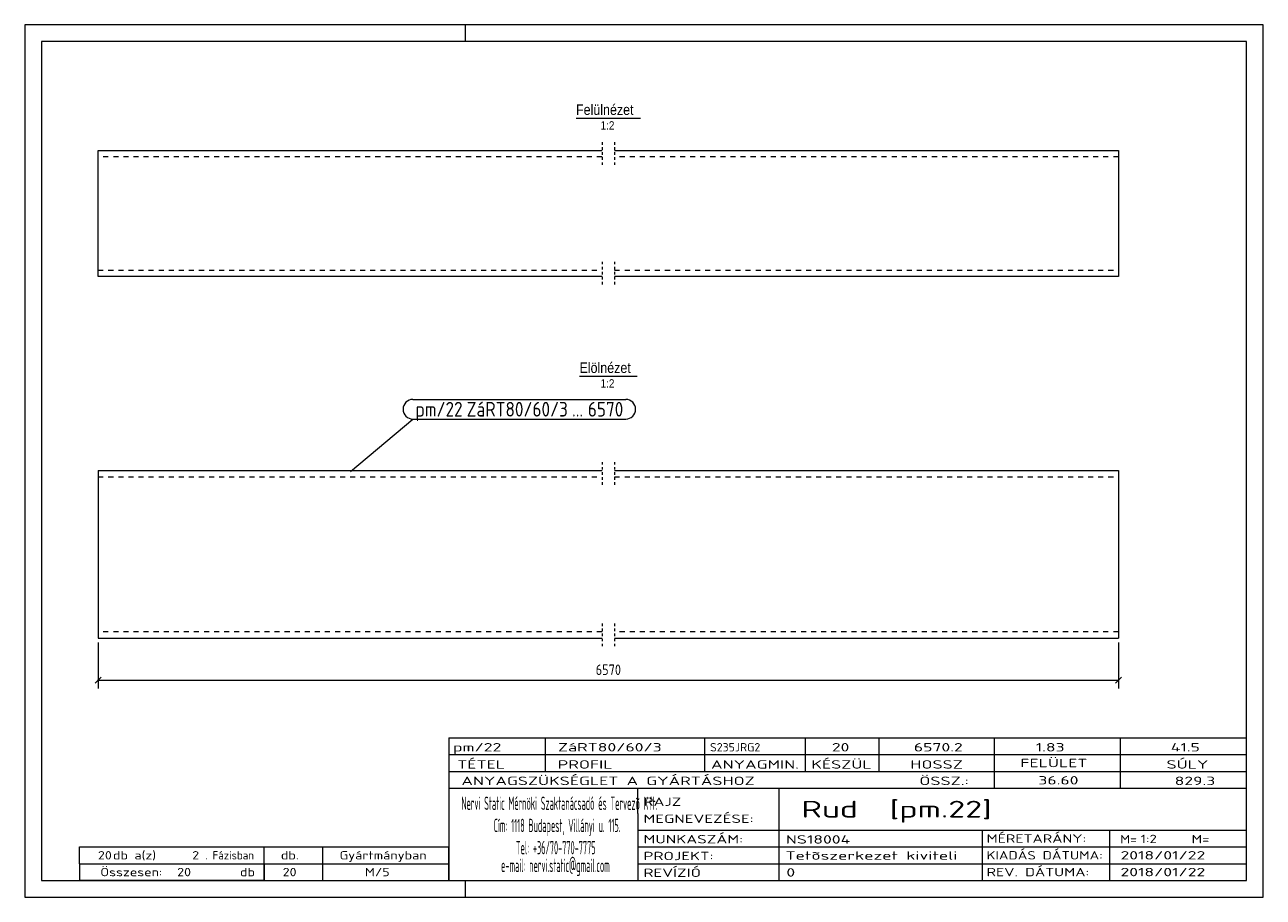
# Model space of a CAD drawing. Header units: millimetres. Extents: x 1 to 296, y 1 to 209.
import ezdxf

# ---------------------------------------------------------------- set-up
doc = ezdxf.new("R2010")
doc.units = ezdxf.units.MM
doc.header["$LTSCALE"] = 0.6
for name, pattern in [('XKITLINE00', [0]), ('XKITLINE01', [4, 1, -1, 1, -1]), ('XKITLINE02', [4, 2, -2])]:
    doc.linetypes.add(name, pattern=pattern)
for name, color, linetype, lineweight in [('DrawingSheet', 5, 'Continuous', 0), ('OtherObjectType', 1, 'Continuous', 0), ('Part', 2, 'Continuous', 0), ('PartMark', 3, 'Continuous', 0), ('Z-DIMENSIONS', 1, 'Continuous', 0)]:
    doc.layers.add(name, color=color, linetype=linetype, lineweight=lineweight)
doc.styles.add('ARIAL', font='ARIAL.TTF')
doc.styles.add('ISOCPEUR', font='ISOCPEUR.TTF')

msp = doc.modelspace()

# ---------------------------------------------------------------- linework, layer by layer
at = {"layer": 'DrawingSheet', "color": 2, "linetype": 'XKITLINE00', "lineweight": 0}
for p, q in [((296, 209), (1, 209)), ((1, 209), (1, 1)), ((106, 205), (106, 209)), ((296, 1), (296, 209)), ((106, 1), (106, 5)), ((1, 1), (296, 1))]:
    msp.add_line(p, q, dxfattribs=at)
at = {"layer": 'DrawingSheet', "color": 3, "linetype": 'XKITLINE00', "lineweight": 0}
for p, q in [((292, 205), (5, 205)), ((5, 205), (5, 5)), ((292, 5), (292, 205)), ((5, 5), (292, 5))]:
    msp.add_line(p, q, dxfattribs=at)
at = {"layer": 'OtherObjectType', "color": 6, "linetype": 'XKITLINE00', "lineweight": 0}
for p, q in [((132.31, 186.75), (147.69, 186.75)), ((133.14, 125.24), (146.86, 125.24))]:
    msp.add_line(p, q, dxfattribs=at)
at = {"layer": 'OtherObjectType', "color": 7, "linetype": 'XKITLINE00', "lineweight": 0}
for p, q in [((102, 39), (292, 39)), ((102, 39), (102, 35)), ((102, 39), (292, 39)), ((125, 35), (125, 39)), ((163, 35), (163, 39)), ((187, 35), (187, 39)), ((204.5, 35), (204.5, 39)), ((232, 35), (232, 39)), ((262, 35), (262, 39)), ((292, 35), (292, 39)), ((102, 35), (292, 35)), ((102, 35), (102, 5)), ((102, 35), (292, 35)), ((125, 31), (125, 35)), ((163, 31), (163, 35)), ((187, 31), (187, 35)), ((204.5, 31), (204.5, 35)), ((232, 31), (232, 35)), ((262, 31), (262, 35)), ((292, 31), (292, 35)), ((102, 31), (292, 31)), ((232, 27), (232, 31)), ((262, 27), (262, 31)), ((292, 27), (292, 31)), ((102, 27), (292, 27)), ((147, 21), (147, 27)), ((180.7, 17), (180.7, 27)), ((292, 21), (292, 27)), ((147, 21), (147, 5)), ((292, 17), (292, 21)), ((147, 17), (292, 17)), ((180.7, 5), (180.7, 17)), ((229.16, 13), (229.16, 17)), ((259.5, 5), (259.5, 17)), ((292, 13), (292, 17)), ((14, 9), (14, 13)), ((14, 13), (58, 13)), ((14, 13), (58, 13)), ((58, 9), (58, 13)), ((58, 13), (102, 13)), ((58, 9), (58, 13)), ((72, 9), (72, 13)), ((102, 9), (102, 13)), ((147, 13), (292, 13)), ((229.16, 5), (229.16, 13)), ((292, 9), (292, 13)), ((14, 9), (58, 9)), ((14, 9), (14, 5)), ((14, 9), (58, 9)), ((58, 9), (58, 5)), ((58, 9), (102, 9)), ((58, 5), (58, 9)), ((72, 5), (72, 9)), ((102, 5), (102, 9)), ((147, 9), (292, 9)), ((292, 5), (292, 9)), ((58, 5), (14, 5)), ((58, 5), (102, 5)), ((102, 5), (292, 5)), ((139.5, 5), (292, 5))]:
    msp.add_line(p, q, dxfattribs=at)
at = {"layer": 'Part', "color": 2, "linetype": 'XKITLINE01', "lineweight": 0}
for p, q in [((138.5, 181), (138.5, 175.49)), ((141.51, 181), (141.51, 175.49)), ((138.5, 152.49), (138.5, 146.99)), ((141.51, 152.49), (141.51, 146.99)), ((138.5, 104.74), (138.5, 99.24)), ((141.51, 104.74), (141.51, 99.24)), ((138.5, 66.24), (138.5, 60.73)), ((141.51, 66.24), (141.51, 60.73))]:
    msp.add_line(p, q, dxfattribs=at)
at = {"layer": 'Part', "color": 2, "linetype": 'XKITLINE00', "lineweight": 0}
for p, q in [((18.5, 148.99), (18.5, 178.99)), ((18.5, 178.99), (138.5, 178.99)), ((141.5, 178.99), (261.5, 178.99)), ((261.5, 178.99), (261.5, 148.99)), ((138.5, 148.99), (18.5, 148.99)), ((261.5, 148.99), (141.5, 148.99)), ((18.5, 102.74), (18.5, 62.74)), ((18.5, 102.74), (138.5, 102.74)), ((141.5, 102.74), (261.5, 102.74)), ((261.5, 102.74), (261.5, 62.74)), ((18.5, 62.74), (138.5, 62.74)), ((141.5, 62.74), (261.5, 62.74))]:
    msp.add_line(p, q, dxfattribs=at)
at = {"layer": 'Part', "color": 7, "linetype": 'XKITLINE02', "lineweight": 0}
for p, q in [((138.5, 177.49), (18.5, 177.49)), ((261.5, 177.49), (141.5, 177.49)), ((18.5, 150.49), (138.5, 150.49)), ((141.5, 150.49), (261.5, 150.49)), ((18.5, 101.24), (138.5, 101.24)), ((141.5, 101.24), (261.5, 101.24)), ((138.5, 64.24), (18.5, 64.24)), ((261.5, 64.24), (141.5, 64.24))]:
    msp.add_line(p, q, dxfattribs=at)
at = {"layer": 'PartMark', "color": 7, "linetype": 'XKITLINE00', "lineweight": 0}
for p, q in [((93.47, 119.69), (144.14, 119.69)), ((78.62, 102.49), (93.47, 114.99)), ((93.47, 114.99), (144.14, 114.99))]:
    msp.add_line(p, q, dxfattribs=at)
for centre, start, end in [((93.47, 117.34), 90, 270), ((144.14, 117.34), 270, 90)]:
    msp.add_arc(centre, 2.35, start, end, dxfattribs=at)
at = {"layer": 'Z-DIMENSIONS', "color": 7, "linetype": 'XKITLINE00', "lineweight": 0}
for p, q in [((18.5, 61.74), (18.5, 50.74)), ((261.5, 61.74), (261.5, 50.74)), ((19.21, 53.44), (17.79, 52.03)), ((262.21, 53.44), (260.79, 52.03)), ((18.5, 52.74), (261.5, 52.74))]:
    msp.add_line(p, q, dxfattribs=at)
at = {"layer": 'Z-DIMENSIONS', "color": 3}
for p in [(18.5, 52.74), (261.5, 52.74)]:
    msp.add_point(p, dxfattribs=at)

# ---------------------------------------------------------------- texts
at = {"layer": 'OtherObjectType', "color": 6, "style": 'ARIAL', "width": 0.85}
for s, height, p in [('Felülnézet', 2.5, (132.31, 187.5)), ('1:2', 2, (138.15, 184)), ('Elölnézet', 2.5, (133.14, 125.99)), ('1:2', 2, (138.15, 122.49))]:
    msp.add_text(s, height=height, dxfattribs=at).set_placement(p)
at = {"layer": 'OtherObjectType', "color": 7, "style": 'ISOCPEUR'}
for s, height, width, p in [('pm/22', 2, 1.525501, (103, 35.76)), ('ZáRT80/60/3', 2, 1.525501, (128, 35.76)), ('S235JRG2', 2, 1.02, (164.22, 35.76)), ('20', 2, 1.525501, (193.24, 35.76)), ('6570.2', 2, 1.525501, (212.78, 35.76)), ('1.83', 2, 1.525501, (241.81, 35.76)), ('41.5', 2, 1.525501, (273.98, 35.76)), ('TÉTEL', 2, 1.525501, (104, 31.66)), ('PROFIL', 2, 1.525501, (127.96, 31.66)), ('ANYAGMIN.', 2, 1.525501, (164.47, 31.66)), ('KÉSZÜL', 2, 1.525501, (188.37, 31.66)), ('HOSSZ', 2, 1.525501, (211.96, 31.66)), ('FELÜLET', 2, 1.525501, (238.13, 32)), ('SÚLY', 2, 1.525501, (272.96, 31.66)), ('ANYAGSZÜKSÉGLET A GYÁRTÁSHOZ', 2, 1.525501, (105, 27.75)), ('ÖSSZ.:', 2, 1.525501, (214.1, 27.75)), ('36.60', 2, 1.525501, (242.43, 27.88)), ('829.3', 2, 1.525501, (274.9, 27.75)), ('Nervi Static Mérnöki\xa0Szaktanácsadó\xa0és\xa0Tervezõ Kft.', 3.1765, 0.403093, (105, 21.82)), ('RAJZ', 2, 1.445, (148.38, 22.78)), ('Rud  [pm.22]', 4, 1.474651, (186, 20)), ('MEGNEVEZÉSE:', 2, 1.445, (148.38, 18.72)), ('Cím:\xa01118 Budapest, Villányi u. 115.', 3.1765, 0.403093, (112.69, 16.53)), ('MUNKASZÁM:', 2, 1.445, (148.38, 13.84)), ('NS18004', 2, 1.525501, (182.28, 13.78)), ('MÉRETARÁNY:', 2, 1.36, (230.1, 14)), ('M=', 2, 1.211571, (261.91, 13.84)), ('1:2', 2, 1.275, (266.79, 13.9)), ('M=', 2, 1.275, (278.95, 13.87)), ('20', 2, 1.211571, (18.43, 10)), ('db a(z)', 2, 1.211571, (22, 10)), ('2', 2, 1.211571, (40.86, 10)), ('. Fázisban', 2, 0.935, (44, 10)), ('db.', 2, 1.211571, (62, 10)), ('Gyártmányban', 2, 1.211571, (76, 10)), ('Tel:\xa0+36/70-770-7775', 3.1765, 0.403093, (117.97, 11.24)), ('PROJEKT:', 2, 1.445, (148.38, 9.84)), ('Tetõszerkezet kiviteli ', 2, 1.525501, (182.2, 9.94)), ('KIADÁS DÁTUMA:', 2, 1.275, (230.1, 10)), ('2018/01/22', 2, 1.525501, (262, 10)), ('e-mail:\xa0nervi.static@gmail.com', 3.1765, 0.403093, (114.45, 7)), ('Összesen:            db', 2, 1.211571, (19, 6)), ('20', 2, 1.211571, (37.29, 6)), ('20', 2, 1.211571, (62.43, 6)), ('M/5', 2, 1.211571, (82.04, 6)), ('REVÍZIÓ', 2, 1.445, (148.38, 5.84)), ('0', 2, 1.525501, (182.41, 5.92)), ('REV. DÁTUMA:', 2, 1.36, (230.1, 6)), ('2018/01/22', 2, 1.525501, (262, 6))]:
    msp.add_text(s, height=height, dxfattribs=dict(at, width=width)).set_placement(p)
at = {"layer": 'PartMark', "color": 3, "style": 'ISOCPEUR', "width": 0.85}
for s, p in [('pm/22', (94.07, 115.59)), ('ZáRT80/60/3', (106.25, 115.59)), ('6570', (135.12, 115.59)), ('...', (131.36, 115.59))]:
    msp.add_text(s, height=3.5, dxfattribs=at).set_placement(p)
at = {"layer": 'Z-DIMENSIONS', "color": 3, "style": 'ISOCPEUR', "width": 0.85}
msp.add_text('6570', height=2.5, dxfattribs=at).set_placement((136.99, 53.99))

doc.saveas('drawing.dxf')
